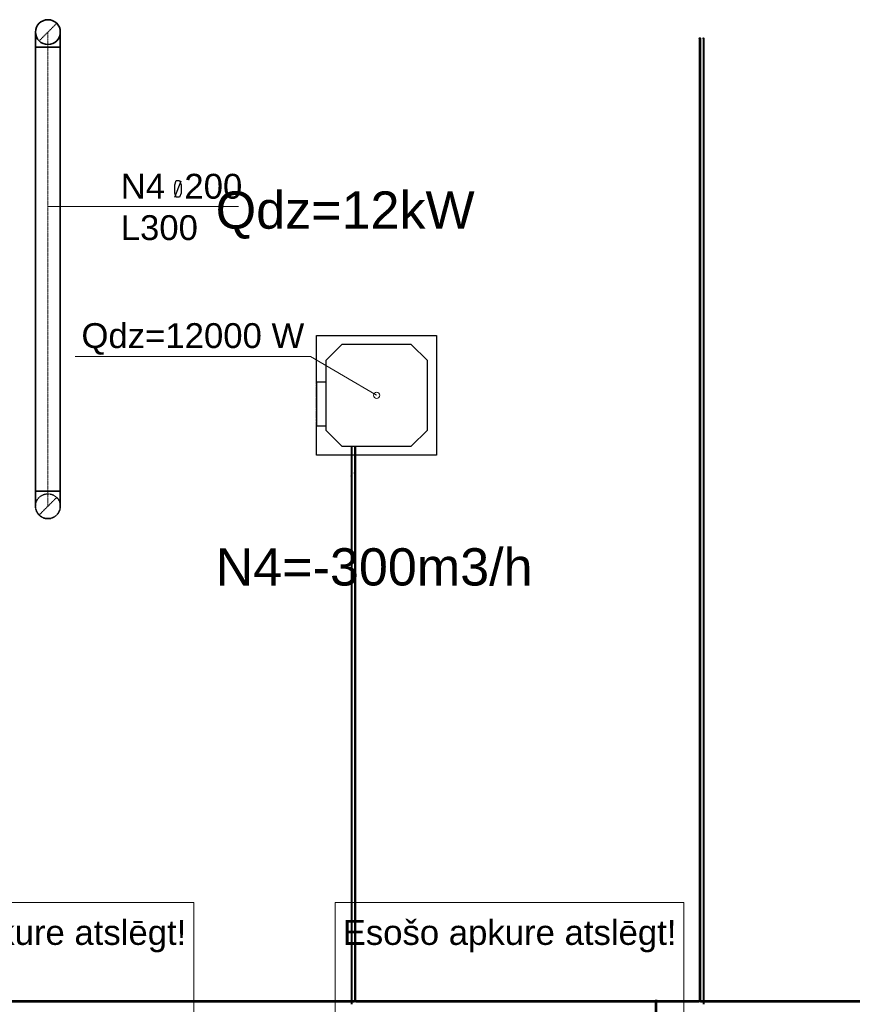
# Model space of a CAD drawing. Header units: millimetres. Extents: x -134161 to 355560, y -27497 to 30328.
# Tile 22 of 95: x -110998 to -104296, y 8181 to 16104. Entities that reach past the tile are written whole.
import ezdxf

# ---------------------------------------------------------------- set-up
doc = ezdxf.new("R2010")
doc.units = ezdxf.units.MM
for name, pattern in [('CenterLine', [17.2, 13, -2, 0.2, -2]), ('HIDDEN', [9.525, 6.35, -3.175]), ('UnderCeiling', [6.7, 4.2, -1, 0.5, -1])]:
    doc.linetypes.add(name, pattern=pattern)
for name, color, linetype, lineweight in [('AVK-A_uzdevums', 1, 'CONTINUOUS', 30), ('AVK-K_uzdevums', 6, 'CONTINUOUS', 30), ('AVK-V_uzdevums', 5, 'CONTINUOUS', 30)]:
    doc.layers.add(name, color=color, linetype=linetype, lineweight=lineweight)
for name, color, linetype in [('Dz1-Atpakalgaita', 7, 'CONTINUOUS'), ('Dz1-Fenkoils', 7, 'CONTINUOUS'), ('Dz1-Radiators', 7, 'CONTINUOUS'), ('Dz1-Teksts-', 7, 'CONTINUOUS'), ('Dz1-Turpgaita', 7, 'CONTINUOUS'), ('Vent-N4', 7, 'CONTINUOUS'), ('Vent-N4-Teksts-', 7, 'CONTINUOUS')]:
    doc.layers.add(name, color=color, linetype=linetype)
doc.styles.add('Arial', font='arial.ttf', dxfattribs={"height": 187.5})
doc.styles.add('PBL', font='arial.ttf')

# ---------------------------------------------------------------- blocks, each defined once
blk = doc.blocks.new('*U758')
at = {"layer": 'Vent-N4-Teksts-', "color": 7, "linetype": 'Continuous', "lineweight": 25}
for p, q in [((22397.5, 14774.3, 2600), (22410, 14808.6, 2600)), ((22397.5, 14674.8, 2600), (22449.4, 14807.4, 2600)), ((22397.5, 14708, 2600), (22397.5, 14774.3, 2600)), ((22410, 14808.6, 2600), (22436.9, 14808.6, 2600)), ((22436.9, 14808.6, 2600), (22449.4, 14774.3, 2600)), ((22449.4, 14774.3, 2600), (22449.4, 14708, 2600)), ((22410, 14674.8, 2600), (22397.5, 14708, 2600)), ((22436.9, 14674.8, 2600), (22410, 14674.8, 2600)), ((22449.4, 14708, 2600), (22436.9, 14674.8, 2600))]:
    blk.add_line(p, q, dxfattribs=at)
at = {"layer": 'Vent-N4-Teksts-', "color": 7, "linetype": 'Continuous', "lineweight": 15}
for p, q in [((21376.6, 14599.2, 2600), (21916, 14599.2, 2600)), ((21916, 14599.2, 2600), (22910.4, 14599.2, 2600))]:
    blk.add_line(p, q, dxfattribs=at)
at = {"layer": 'Vent-N4-Teksts-', "color": 7, "linetype": 'Continuous', "lineweight": 25, "style": 'Arial'}
for s, p in [('N4  200', (21962.7, 14663.4, 2600)), ('L300', (21962.7, 14330.6, 2600))]:
    blk.add_text(s, height=200, dxfattribs=at).set_placement(p)
blk = doc.blocks.new('*U759')
at = {"layer": 'Vent-N4', "color": 7, "linetype": 'Continuous', "lineweight": -3}
blk.add_line((21376.6, 12188.9, 2000), (21376.6, 12188.9, 1999), dxfattribs=at)
blk = doc.blocks.new('*U760')
at = {"layer": 'Vent-N4', "color": 7, "linetype": 'Continuous', "lineweight": -3}
blk.add_line((21376.6, 12188.9, 2230), (21376.6, 12188.9, 2229), dxfattribs=at)
blk = doc.blocks.new('*U770')
at = {"layer": 'Vent-N4', "color": 7, "linetype": 'UnderCeiling', "lineweight": 18}
blk.add_line((21447.3, 16074.3, 3000), (21305.9, 15932.9, 3000), dxfattribs=at)
at = {"layer": 'Vent-N4', "color": 1, "linetype": 'Continuous', "lineweight": 35}
blk.add_circle((21376.6, 16003.6, 3000), 100, dxfattribs=at)
blk = doc.blocks.new('*U771')
at = {"layer": 'Vent-N4', "color": 7, "linetype": 'Continuous', "lineweight": -3}
blk.add_line((21376.6, 16003.6, 2970), (21376.6, 16003.6, 2969), dxfattribs=at)
blk = doc.blocks.new('*U772')
at = {"layer": 'Vent-N4', "color": 1, "linetype": 'UnderCeiling', "lineweight": 35, "extrusion": (1, 0, 0)}
for centre in [(21276.6, 15883.6, 2720), (21476.6, 15883.6, 2720)]:
    blk.add_ellipse(centre, major_axis=(0, 0, -120), ratio=1, start_param=0, end_param=1.570796, dxfattribs=at)
at = {"layer": 'Vent-N4', "color": 7, "linetype": 'CenterLine', "lineweight": 18, "extrusion": (1, 0, 0)}
blk.add_ellipse((21376.6, 15883.6, 2720), major_axis=(0, 0, -120), ratio=1, start_param=0, end_param=1.570796, dxfattribs=at)
at = {"layer": 'Vent-N4', "color": 1, "linetype": 'UnderCeiling', "lineweight": 35, "extrusion": (0, -1, 0)}
blk.add_ellipse((21376.6, 15883.6, 2600), major_axis=(100, 0), ratio=1, start_param=0, end_param=3.141593, dxfattribs=at)
blk = doc.blocks.new('*U773')
at = {"layer": 'Vent-N4', "color": 1, "linetype": 'UnderCeiling', "lineweight": 35}
for p, q in [((21276.6, 12308.9, 2600), (21276.6, 15883.6, 2600)), ((21476.6, 12308.9, 2600), (21476.6, 15883.6, 2600))]:
    blk.add_line(p, q, dxfattribs=at)
at = {"layer": 'Vent-N4', "color": 7, "linetype": 'CenterLine', "lineweight": 18}
blk.add_line((21376.6, 12308.9, 2600), (21376.6, 15883.6, 2600), dxfattribs=at)
blk = doc.blocks.new('*U774')
at = {"layer": 'Vent-N4', "color": 7, "linetype": 'UnderCeiling', "lineweight": 18}
blk.add_line((21447.3, 12259.6, 2480), (21305.9, 12118.2, 2480), dxfattribs=at)
at = {"layer": 'Vent-N4', "color": 1, "linetype": 'UnderCeiling', "lineweight": 35, "extrusion": (0, 1, 0)}
blk.add_ellipse((21376.6, 12308.9, 2600), major_axis=(-100, 0), ratio=1, start_param=0, end_param=3.141593, dxfattribs=at)
at = {"layer": 'Vent-N4', "color": 1, "linetype": 'UnderCeiling', "lineweight": 35, "extrusion": (1, 0, 0)}
for centre in [(21276.6, 12308.9, 2480), (21476.6, 12308.9, 2480)]:
    blk.add_ellipse(centre, major_axis=(0, 0, 120), ratio=1, start_param=0, end_param=1.570796, dxfattribs=at)
at = {"layer": 'Vent-N4', "color": 7, "linetype": 'HIDDEN', "lineweight": -3, "extrusion": (0, 0, -1)}
blk.add_ellipse((21376.6, 12188.9, 2480), major_axis=(-100, 0), ratio=1, start_param=0, end_param=3.141593, dxfattribs=at)
at = {"layer": 'Vent-N4', "color": 7, "linetype": 'CenterLine', "lineweight": 18, "extrusion": (1, 0, 0)}
blk.add_ellipse((21376.6, 12308.9, 2480), major_axis=(0, 0, 120), ratio=1, start_param=0, end_param=1.570796, dxfattribs=at)
at = {"layer": 'Vent-N4', "color": 1, "linetype": 'UnderCeiling', "lineweight": 35, "extrusion": (0, 0, -1)}
blk.add_ellipse((21376.6, 12188.9, 2480), major_axis=(100, 0), ratio=1, start_param=0, end_param=3.141593, dxfattribs=at)
blk = doc.blocks.new('*U775')
at = {"layer": 'Dz1-Atpakalgaita', "color": 6, "linetype": 'UnderCeiling', "lineweight": 25}
for p, q in [((26618.7, 8211.3, 2800), (26616.7, 8211.3, 2800)), ((26630.7, 8201.3, 2800), (26616.7, 8201.3, 2800)), ((26618.7, 8211.3, 2800), (26619.1, 8210.9, 2801.9)), ((26619.1, 8210.9, 2801.9), (26620.2, 8209.8, 2803.5)), ((26620.2, 8209.8, 2803.5), (26621.8, 8208.2, 2804.6)), ((26621.8, 8208.2, 2804.6), (26623.7, 8206.3, 2805)), ((26623.7, 8206.3, 2805), (26625.6, 8208.2, 2804.6)), ((26625.6, 8208.2, 2804.6), (26627.2, 8209.8, 2803.5)), ((26627.2, 8209.8, 2803.5), (26628.3, 8210.9, 2801.9)), ((26628.3, 8210.9, 2801.9), (26628.7, 8211.3, 2800))]:
    blk.add_line(p, q, dxfattribs=at)
at = {"layer": 'Dz1-Atpakalgaita', "color": 6, "linetype": 'UnderCeiling', "lineweight": 25, "extrusion": (-1, 0, 0)}
for centre in [(26616.7, 8206.3, 2800), (26630.7, 8206.3, 2800)]:
    blk.add_ellipse(centre, major_axis=(0, -5), ratio=1, start_param=0, end_param=3.141593, dxfattribs=at)
at = {"layer": 'Dz1-Atpakalgaita', "color": 6, "linetype": 'UnderCeiling', "lineweight": 25}
blk.add_ellipse((26617.2, 8212.8, 2800), major_axis=(0, -1.5), ratio=1, start_param=0, end_param=1.570796, dxfattribs=at)
at = {"layer": 'Dz1-Atpakalgaita', "color": 6, "linetype": 'UnderCeiling', "lineweight": 25, "extrusion": (0, 1, 0)}
blk.add_ellipse((26623.7, 8212.8, 2800), major_axis=(-5, 0), ratio=1, start_param=0, end_param=3.141593, dxfattribs=at)
at = {"layer": 'Dz1-Atpakalgaita', "color": 6, "linetype": 'UnderCeiling', "lineweight": 25, "extrusion": (0, 0, -1)}
blk.add_ellipse((26630.2, 8212.8, 2800), major_axis=(0, -1.5), ratio=1, start_param=0, end_param=1.570796, dxfattribs=at)
blk = doc.blocks.new('*U776')
at = {"layer": 'Dz1-Atpakalgaita', "color": 6, "linetype": 'UnderCeiling', "lineweight": 25}
for p, q in [((26630.7, 8211.3, 2800), (28571.8, 8211.3, 2800)), ((26630.7, 8201.3, 2800), (28571.8, 8201.3, 2800))]:
    blk.add_line(p, q, dxfattribs=at)
blk = doc.blocks.new('*U779')
at = {"layer": 'Dz1-Atpakalgaita', "color": 6, "linetype": 'UnderCeiling', "lineweight": 25}
for p, q in [((26279.4, 8211.3, 2800), (26265.4, 8211.3, 2800)), ((26267.8, 8201.6, 2801.9), (26267.4, 8201.3, 2800)), ((26268.9, 8202.7, 2803.5), (26267.8, 8201.6, 2801.9)), ((26270.5, 8204.4, 2804.6), (26268.9, 8202.7, 2803.5)), ((26272.4, 8206.3, 2805), (26270.5, 8204.4, 2804.6)), ((26274.3, 8204.4, 2804.6), (26272.4, 8206.3, 2805)), ((26275.9, 8202.7, 2803.5), (26274.3, 8204.4, 2804.6)), ((26277, 8201.6, 2801.9), (26275.9, 8202.7, 2803.5)), ((26277.4, 8201.3, 2800), (26277, 8201.6, 2801.9)), ((26279.4, 8201.3, 2800), (26277.4, 8201.3, 2800))]:
    blk.add_line(p, q, dxfattribs=at)
at = {"layer": 'Dz1-Atpakalgaita', "color": 6, "linetype": 'UnderCeiling', "lineweight": 25, "extrusion": (-1, 0, 0)}
for centre in [(26265.4, 8206.3, 2800), (26279.4, 8206.3, 2800)]:
    blk.add_ellipse(centre, major_axis=(0, -5), ratio=1, start_param=0, end_param=3.141593, dxfattribs=at)
at = {"layer": 'Dz1-Atpakalgaita', "color": 6, "linetype": 'UnderCeiling', "lineweight": 25, "extrusion": (0, 0, -1)}
blk.add_ellipse((26265.9, 8199.8, 2800), major_axis=(0, 1.5), ratio=1, start_param=0, end_param=1.570796, dxfattribs=at)
at = {"layer": 'Dz1-Atpakalgaita', "color": 6, "linetype": 'UnderCeiling', "lineweight": 25, "extrusion": (0, -1, 0)}
blk.add_ellipse((26272.4, 8199.8, 2800), major_axis=(5, 0), ratio=1, start_param=0, end_param=3.141593, dxfattribs=at)
at = {"layer": 'Dz1-Atpakalgaita', "color": 6, "linetype": 'UnderCeiling', "lineweight": 25}
blk.add_ellipse((26278.9, 8199.8, 2800), major_axis=(0, 1.5), ratio=1, start_param=0, end_param=1.570796, dxfattribs=at)
blk = doc.blocks.new('*U780')
at = {"layer": 'Dz1-Atpakalgaita', "color": 6, "linetype": 'UnderCeiling', "lineweight": 25}
for p, q in [((26279.4, 8211.3, 2800), (26616.7, 8211.3, 2800)), ((26279.4, 8201.3, 2800), (26616.7, 8201.3, 2800))]:
    blk.add_line(p, q, dxfattribs=at)
blk = doc.blocks.new('*U781')
at = {"layer": 'Dz1-Atpakalgaita', "color": 6, "linetype": 'UnderCeiling', "lineweight": 25}
for p, q in [((26267.4, 7958.8, 2800), (26267.4, 8199.8, 2800)), ((26277.4, 7958.8, 2800), (26277.4, 8199.8, 2800))]:
    blk.add_line(p, q, dxfattribs=at)
blk = doc.blocks.new('*U791')
at = {"layer": 'Dz1-Atpakalgaita', "color": 6, "linetype": 'Continuous', "lineweight": 25}
blk.add_circle((26623.7, 15953.8, 3000), 5, dxfattribs=at)
blk = doc.blocks.new('*U792')
at = {"layer": 'Dz1-Atpakalgaita', "color": 7, "linetype": 'Continuous', "lineweight": -3}
blk.add_line((26623.7, 15953.8, 2903.5), (26623.7, 15953.8, 2902.5), dxfattribs=at)
blk = doc.blocks.new('*U793')
at = {"layer": 'Dz1-Turpgaita', "color": 4, "linetype": 'Continuous', "lineweight": 25}
blk.add_circle((26652.7, 15953.8, 3000), 3, dxfattribs=at)
blk = doc.blocks.new('*U794')
at = {"layer": 'Dz1-Turpgaita', "color": 7, "linetype": 'Continuous', "lineweight": -3}
blk.add_line((26652.7, 15953.8, 2902.1), (26652.7, 15953.8, 2901.1), dxfattribs=at)
blk = doc.blocks.new('*U795')
at = {"layer": 'Dz1-Atpakalgaita', "color": 6, "linetype": 'UnderCeiling', "lineweight": 25}
for p, q in [((26618.7, 15947.3, 2800), (26618.7, 8212.8, 2800)), ((26628.7, 15947.3, 2800), (26628.7, 8212.8, 2800))]:
    blk.add_line(p, q, dxfattribs=at)
blk = doc.blocks.new('*U796')
at = {"layer": 'Dz1-Turpgaita', "color": 4, "linetype": 'UnderCeiling', "lineweight": 25}
for p, q in [((26649.7, 15949.8, 2800), (26649.7, 8181.3, 2800)), ((26655.7, 15949.8, 2800), (26655.7, 8181.3, 2800))]:
    blk.add_line(p, q, dxfattribs=at)
blk = doc.blocks.new('*U797')
at = {"layer": 'Dz1-Atpakalgaita', "color": 6, "linetype": 'UnderCeiling', "lineweight": 25}
for p, q in [((26618.7, 15953.8, 2800), (26618.7, 15947.3, 2800)), ((26628.7, 15953.8, 2800), (26628.7, 15947.3, 2800))]:
    blk.add_line(p, q, dxfattribs=at)
blk.add_circle((26623.7, 15953.8, 2807), 5, dxfattribs=at)
at = {"layer": 'Dz1-Atpakalgaita', "color": 6, "linetype": 'UnderCeiling', "lineweight": 25, "extrusion": (0, -1, 0)}
blk.add_ellipse((26623.7, 15947.3, 2800), major_axis=(5, 0), ratio=1, start_param=0, end_param=3.141593, dxfattribs=at)
blk = doc.blocks.new('*U798')
at = {"layer": 'Dz1-Atpakalgaita', "color": 7, "linetype": 'Continuous', "lineweight": -3}
for p, q in [((26623.7, 15953.8, 250), (26623.7, 15953.8, 249)), ((26623.7, 15953.8, 500), (26623.7, 15953.8, 499)), ((26623.7, 15953.8, 750), (26623.7, 15953.8, 749)), ((26623.7, 15953.8, 1000), (26623.7, 15953.8, 999)), ((26623.7, 15953.8, 1250), (26623.7, 15953.8, 1249)), ((26623.7, 15953.8, 1500), (26623.7, 15953.8, 1499)), ((26623.7, 15953.8, 1750), (26623.7, 15953.8, 1749)), ((26623.7, 15953.8, 2000), (26623.7, 15953.8, 1999)), ((26623.7, 15953.8, 2250), (26623.7, 15953.8, 2249)), ((26623.7, 15953.8, 2500), (26623.7, 15953.8, 2499)), ((26623.7, 15953.8, 2750), (26623.7, 15953.8, 2749))]:
    blk.add_line(p, q, dxfattribs=at)
blk = doc.blocks.new('*U799')
at = {"layer": 'Dz1-Turpgaita', "color": 4, "linetype": 'UnderCeiling', "lineweight": 25}
for p, q in [((26649.7, 15953.8, 2800), (26649.7, 15949.8, 2800)), ((26655.7, 15953.8, 2800), (26655.7, 15949.8, 2800))]:
    blk.add_line(p, q, dxfattribs=at)
blk.add_circle((26652.7, 15953.8, 2804.2), 3, dxfattribs=at)
at = {"layer": 'Dz1-Turpgaita', "color": 4, "linetype": 'UnderCeiling', "lineweight": 25, "extrusion": (0, -1, 0)}
blk.add_ellipse((26652.7, 15949.8, 2800), major_axis=(3, 0), ratio=1, start_param=0, end_param=3.141593, dxfattribs=at)
blk = doc.blocks.new('*U800')
at = {"layer": 'Dz1-Turpgaita', "color": 7, "linetype": 'Continuous', "lineweight": -3}
for p, q in [((26652.7, 15953.8, 250), (26652.7, 15953.8, 249)), ((26652.7, 15953.8, 500), (26652.7, 15953.8, 499)), ((26652.7, 15953.8, 750), (26652.7, 15953.8, 749)), ((26652.7, 15953.8, 1000), (26652.7, 15953.8, 999)), ((26652.7, 15953.8, 1250), (26652.7, 15953.8, 1249)), ((26652.7, 15953.8, 1500), (26652.7, 15953.8, 1499)), ((26652.7, 15953.8, 1750), (26652.7, 15953.8, 1749)), ((26652.7, 15953.8, 2000), (26652.7, 15953.8, 1999)), ((26652.7, 15953.8, 2250), (26652.7, 15953.8, 2249)), ((26652.7, 15953.8, 2500), (26652.7, 15953.8, 2499)), ((26652.7, 15953.8, 2750), (26652.7, 15953.8, 2749))]:
    blk.add_line(p, q, dxfattribs=at)
blk = doc.blocks.new('*U801')
at = {"layer": 'Dz1-Atpakalgaita', "color": 7, "linetype": 'Continuous', "lineweight": -3}
blk.add_line((26623.7, 15953.8), (26623.7, 15953.8, -1), dxfattribs=at)
blk = doc.blocks.new('*U802')
at = {"layer": 'Dz1-Turpgaita', "color": 7, "linetype": 'Continuous', "lineweight": -3}
blk.add_line((26652.7, 15953.8), (26652.7, 15953.8, -1), dxfattribs=at)
blk = doc.blocks.new('*U810')
at = {"layer": 'Dz1-Atpakalgaita', "color": 6, "linetype": 'UnderCeiling', "lineweight": 25}
for p, q in [((19401.7, 8211.3, 2800), (23841.5, 8211.3, 2800)), ((19401.7, 8201.3, 2800), (23841.5, 8201.3, 2800))]:
    blk.add_line(p, q, dxfattribs=at)
blk = doc.blocks.new('*U813')
at = {"layer": 'Dz1-Atpakalgaita', "color": 6, "linetype": 'UnderCeiling', "lineweight": 25}
for p, q in [((23843.5, 8211.3, 2800), (23841.5, 8211.3, 2800)), ((23855.5, 8201.3, 2800), (23841.5, 8201.3, 2800)), ((23843.5, 8211.3, 2800), (23843.9, 8210.9, 2801.9)), ((23843.9, 8210.9, 2801.9), (23844.9, 8209.8, 2803.5)), ((23844.9, 8209.8, 2803.5), (23846.6, 8208.2, 2804.6)), ((23846.6, 8208.2, 2804.6), (23848.5, 8206.3, 2805)), ((23848.5, 8206.3, 2805), (23850.4, 8208.2, 2804.6)), ((23850.4, 8208.2, 2804.6), (23852, 8209.8, 2803.5)), ((23852, 8209.8, 2803.5), (23853.1, 8210.9, 2801.9)), ((23853.1, 8210.9, 2801.9), (23853.5, 8211.3, 2800))]:
    blk.add_line(p, q, dxfattribs=at)
at = {"layer": 'Dz1-Atpakalgaita', "color": 6, "linetype": 'UnderCeiling', "lineweight": 25, "extrusion": (-1, 0, 0)}
for centre in [(23841.5, 8206.3, 2800), (23855.5, 8206.3, 2800)]:
    blk.add_ellipse(centre, major_axis=(0, -5), ratio=1, start_param=0, end_param=3.141593, dxfattribs=at)
at = {"layer": 'Dz1-Atpakalgaita', "color": 6, "linetype": 'UnderCeiling', "lineweight": 25}
blk.add_ellipse((23842, 8212.8, 2800), major_axis=(0, -1.5), ratio=1, start_param=0, end_param=1.570796, dxfattribs=at)
at = {"layer": 'Dz1-Atpakalgaita', "color": 6, "linetype": 'UnderCeiling', "lineweight": 25, "extrusion": (0, 1, 0)}
blk.add_ellipse((23848.5, 8212.8, 2800), major_axis=(-5, 0), ratio=1, start_param=0, end_param=3.141593, dxfattribs=at)
at = {"layer": 'Dz1-Atpakalgaita', "color": 6, "linetype": 'UnderCeiling', "lineweight": 25, "extrusion": (0, 0, -1)}
blk.add_ellipse((23855, 8212.8, 2800), major_axis=(0, -1.5), ratio=1, start_param=0, end_param=1.570796, dxfattribs=at)
blk = doc.blocks.new('*U819')
at = {"layer": 'Dz1-Atpakalgaita', "color": 6, "linetype": 'UnderCeiling', "lineweight": 25}
for p, q in [((23855.5, 8211.3, 2800), (26265.4, 8211.3, 2800)), ((23855.5, 8201.3, 2800), (26265.4, 8201.3, 2800))]:
    blk.add_line(p, q, dxfattribs=at)
blk = doc.blocks.new('*U930')
at = {"layer": 'Dz1-Atpakalgaita', "color": 6, "linetype": 'UnderCeiling', "lineweight": 25}
for p, q in [((23843.5, 12441.8, 2800), (23843.5, 8212.8, 2800)), ((23853.5, 12441.8, 2800), (23853.5, 8212.8, 2800))]:
    blk.add_line(p, q, dxfattribs=at)
blk = doc.blocks.new('*U931')
at = {"layer": 'Dz1-Turpgaita', "color": 4, "linetype": 'UnderCeiling', "lineweight": 25}
for p, q in [((23816.5, 12423.8, 2800), (23816.5, 8181.3, 2800)), ((23822.5, 12423.8, 2800), (23822.5, 8181.3, 2800))]:
    blk.add_line(p, q, dxfattribs=at)
blk = doc.blocks.new('*U932')
at = {"layer": 'Dz1-Teksts-', "color": 7, "linetype": 'Continuous', "lineweight": 0}
for p, q in [((23490.5, 13392.9, 2500), (21596.5, 13392.9, 2500)), ((24022, 13081.2, 2500), (23490.5, 13392.9, 2500))]:
    blk.add_line(p, q, dxfattribs=at)
at = {"layer": 'Dz1-Teksts-', "color": 7, "linetype": 'Continuous', "lineweight": 0, "extrusion": (0, 0, -1)}
blk.add_circle((-24022, 13081.2, -2500), 25, dxfattribs=at)
at = {"layer": 'Dz1-Teksts-', "color": 7, "linetype": 'Continuous', "lineweight": 0, "style": 'Arial'}
blk.add_text('Qdz=12000 W', height=200, dxfattribs=at).set_placement((21646.6, 13461.8, 2500))
blk = doc.blocks.new('*U933')
at = {"layer": 'Dz1-Turpgaita', "color": 4, "linetype": 'UnderCeiling', "lineweight": 25, "extrusion": (0, 0.707107, -0.707107)}
blk.add_ellipse((23819.5, 12430.1, 2797.4), major_axis=(-3, 0), ratio=1, start_param=0, end_param=3.141593, dxfattribs=at)
at = {"layer": 'Dz1-Turpgaita', "color": 7, "linetype": 'HIDDEN', "lineweight": -3, "extrusion": (0, 0.707107, -0.707107)}
blk.add_ellipse((23819.5, 12430.1, 2797.4), major_axis=(3, 0), ratio=1, start_param=0, end_param=3.141593, dxfattribs=at)
at = {"layer": 'Dz1-Turpgaita', "color": 4, "linetype": 'UnderCeiling', "lineweight": 25, "extrusion": (1, 0, 0)}
for centre in [(23816.5, 12423.8, 2791), (23822.5, 12423.8, 2791)]:
    blk.add_ellipse(centre, major_axis=(0, 6.36, 6.36), ratio=1, start_param=0, end_param=0.785398, dxfattribs=at)
at = {"layer": 'Dz1-Turpgaita', "color": 4, "linetype": 'UnderCeiling', "lineweight": 25, "extrusion": (0, -1, 0)}
blk.add_ellipse((23819.5, 12423.8, 2800), major_axis=(3, 0), ratio=1, start_param=0, end_param=3.141593, dxfattribs=at)
blk = doc.blocks.new('*U934')
at = {"layer": 'Dz1-Turpgaita', "color": 4, "linetype": 'UnderCeiling', "lineweight": 25}
for p, q in [((23816.5, 12472.8, 2754.6), (23816.5, 12430.1, 2797.4)), ((23822.5, 12472.8, 2754.6), (23822.5, 12430.1, 2797.4))]:
    blk.add_line(p, q, dxfattribs=at)
blk = doc.blocks.new('*U935')
at = {"layer": 'Dz1-Atpakalgaita', "color": 6, "linetype": 'UnderCeiling', "lineweight": 25, "extrusion": (0, 0, -1)}
blk.add_ellipse((23848.5, 12456.8, 2785), major_axis=(-5, 0), ratio=1, start_param=0, end_param=3.141593, dxfattribs=at)
at = {"layer": 'Dz1-Atpakalgaita', "color": 7, "linetype": 'HIDDEN', "lineweight": -3, "extrusion": (0, 0, -1)}
blk.add_ellipse((23848.5, 12456.8, 2785), major_axis=(5, 0), ratio=1, start_param=0, end_param=3.141593, dxfattribs=at)
at = {"layer": 'Dz1-Atpakalgaita', "color": 6, "linetype": 'UnderCeiling', "lineweight": 25, "extrusion": (1, 0, 0)}
for centre in [(23843.5, 12441.8, 2785), (23853.5, 12441.8, 2785)]:
    blk.add_ellipse(centre, major_axis=(0, 15), ratio=1, start_param=0, end_param=1.570796, dxfattribs=at)
at = {"layer": 'Dz1-Atpakalgaita', "color": 6, "linetype": 'UnderCeiling', "lineweight": 25, "extrusion": (0, -1, 0)}
blk.add_ellipse((23848.5, 12441.8, 2800), major_axis=(5, 0), ratio=1, start_param=0, end_param=3.141593, dxfattribs=at)
blk = doc.blocks.new('*U936')
at = {"layer": 'Dz1-Atpakalgaita', "color": 7, "linetype": 'Continuous', "lineweight": -3}
blk.add_line((23848.5, 12456.8, 2744.5), (23848.5, 12456.8, 2743.5), dxfattribs=at)
blk = doc.blocks.new('*U937')
at = {"layer": 'Dz1-Turpgaita', "color": 4, "linetype": 'UnderCeiling', "lineweight": 25, "extrusion": (0, 1, 0)}
blk.add_ellipse((23819.5, 12479.2, 2752), major_axis=(-3, 0), ratio=1, start_param=0, end_param=3.141593, dxfattribs=at)
at = {"layer": 'Dz1-Turpgaita', "color": 4, "linetype": 'UnderCeiling', "lineweight": 25, "extrusion": (-1, 0, 0)}
for centre in [(23816.5, 12479.2, 2761), (23822.5, 12479.2, 2761)]:
    blk.add_ellipse(centre, major_axis=(0, 0, -9), ratio=1, start_param=0, end_param=0.785398, dxfattribs=at)
at = {"layer": 'Dz1-Turpgaita', "color": 4, "linetype": 'UnderCeiling', "lineweight": 25, "extrusion": (0, -0.707107, 0.707107)}
blk.add_ellipse((23819.5, 12472.8, 2754.6), major_axis=(3, 0), ratio=1, start_param=0, end_param=3.141593, dxfattribs=at)
at = {"layer": 'Dz1-Turpgaita', "color": 7, "linetype": 'HIDDEN', "lineweight": -3, "extrusion": (0, -0.707107, 0.707107)}
blk.add_ellipse((23819.5, 12472.8, 2754.6), major_axis=(-3, 0), ratio=1, start_param=0, end_param=3.141593, dxfattribs=at)
blk = doc.blocks.new('*U938')
at = {"layer": 'Dz1-Turpgaita', "color": 4, "linetype": 'UnderCeiling', "lineweight": 25}
for p, q in [((23816.5, 12671.7, 2752), (23816.5, 12479.2, 2752)), ((23822.5, 12671.7, 2752), (23822.5, 12479.2, 2752))]:
    blk.add_line(p, q, dxfattribs=at)
blk = doc.blocks.new('*U939')
at = {"layer": 'Dz1-Atpakalgaita', "color": 6, "linetype": 'UnderCeiling', "lineweight": 25, "extrusion": (0, 1, 0)}
blk.add_ellipse((23848.5, 12471.8, 2689), major_axis=(-5, 0), ratio=1, start_param=0, end_param=3.141593, dxfattribs=at)
at = {"layer": 'Dz1-Atpakalgaita', "color": 6, "linetype": 'UnderCeiling', "lineweight": 25, "extrusion": (-1, 0, 0)}
for centre in [(23843.5, 12471.8, 2704), (23853.5, 12471.8, 2704)]:
    blk.add_ellipse(centre, major_axis=(0, 0, -15), ratio=1, start_param=0, end_param=1.570796, dxfattribs=at)
blk = doc.blocks.new('*U940')
at = {"layer": 'Dz1-Atpakalgaita', "color": 6, "linetype": 'UnderCeiling', "lineweight": 25}
for p, q in [((23843.5, 12671.7, 2689), (23843.5, 12471.8, 2689)), ((23853.5, 12671.7, 2689), (23853.5, 12471.8, 2689))]:
    blk.add_line(p, q, dxfattribs=at)
blk = doc.blocks.new('*U941')
at = {"layer": 'Dz1-Radiators', "color": 7, "linetype": 'Continuous', "lineweight": -3}
blk.add_line((23819.5, 12671.7, 2752), (23819.5, 12671.7, 2751), dxfattribs=at)
blk = doc.blocks.new('*U942')
at = {"layer": 'Dz1-Fenkoils', "color": 7, "linetype": 'HIDDEN', "lineweight": -3}
for p, q in [((23539.5, 13563.7, 2441), (23539.5, 13563.7, 2500)), ((24504.5, 13563.7, 2441), (24504.5, 13563.7, 2500)), ((23742.6, 13490.7, 2829), (23742.6, 13490.7, 2500)), ((24301.4, 13490.7, 2829), (24301.4, 13490.7, 2500)), ((23612.5, 13360.6, 2829), (23612.5, 13360.6, 2500)), ((24431.5, 13360.6, 2829), (24431.5, 13360.6, 2500)), ((23537.5, 13190.7, 2595), (23537.5, 13190.7, 2815)), ((23539.5, 12836.7, 2500), (23539.5, 13190.7, 2500)), ((23537.5, 12836.7, 2815), (23537.5, 12836.7, 2595)), ((23612.5, 12801.8, 2829), (23612.5, 12801.8, 2500)), ((24431.5, 12801.8, 2829), (24431.5, 12801.8, 2500)), ((23539.5, 12598.7, 2441), (23539.5, 12598.7, 2500)), ((23742.6, 12671.7, 2829), (23742.6, 12671.7, 2500)), ((24301.4, 12671.7, 2829), (24301.4, 12671.7, 2500)), ((24504.5, 12598.7, 2441), (24504.5, 12598.7, 2500))]:
    blk.add_line(p, q, dxfattribs=at)
at = {"layer": 'Dz1-Fenkoils', "color": 7, "linetype": 'Continuous', "lineweight": -3}
for p, q in [((23539.5, 13563.7, 2500), (24504.5, 13563.7, 2500)), ((23539.5, 13190.7, 2500), (23539.5, 13563.7, 2500)), ((24504.5, 13563.7, 2500), (24504.5, 12598.7, 2500)), ((23742.6, 13490.7, 2829), (23612.5, 13360.6, 2829)), ((24301.4, 13490.7, 2829), (23742.6, 13490.7, 2829)), ((24431.5, 13360.6, 2829), (24301.4, 13490.7, 2829)), ((23612.5, 13360.6, 2829), (23612.5, 12801.8, 2829)), ((24431.5, 12801.8, 2829), (24431.5, 13360.6, 2829)), ((23537.5, 13190.7, 2815), (23537.5, 12836.7, 2815)), ((23537.5, 13190.7, 2815), (23612.5, 13190.7, 2815)), ((23537.5, 12836.7, 2815), (23612.5, 12836.7, 2815)), ((23539.5, 12598.7, 2500), (23539.5, 12836.7, 2500)), ((23612.5, 12801.8, 2829), (23742.6, 12671.7, 2829)), ((24301.4, 12671.7, 2829), (24431.5, 12801.8, 2829)), ((24504.5, 12598.7, 2500), (23539.5, 12598.7, 2500)), ((23742.6, 12671.7, 2829), (24301.4, 12671.7, 2829))]:
    blk.add_line(p, q, dxfattribs=at)
blk = doc.blocks.new('*U1103')
at = {"layer": 'AVK-A_uzdevums', "color": 7, "linetype": 'Continuous', "lineweight": 18}
for p, q in [((22550.5, 9000.9), (19744.8, 9000.9)), ((19744.8, 9000.9), (19744.8, 6884.6)), ((22550.5, 6884.6), (22550.5, 9000.9)), ((19744.8, 6884.6), (22550.5, 6884.6)), ((22646.3, 4617.3), (22550.5, 6884.6))]:
    blk.add_line(p, q, dxfattribs=at)
at = {"layer": 'AVK-A_uzdevums', "color": 7, "linetype": 'Continuous', "lineweight": 18, "extrusion": (0, 0, -1)}
blk.add_circle((-22646.3, 4617.3), 50, dxfattribs=at)
at = {"layer": 'AVK-A_uzdevums', "color": 7, "linetype": 'Continuous', "lineweight": 25, "style": 'Arial'}
for s, p in [('Esošo apkure atslēgt!', (19804.2, 8659.3)), ('Zem grīdas apsilde', (19959.6, 7812.8)), ('S=2.8m2', (20584.6, 7389.6)), ('Qa=168W', (20514.7, 6966.3))]:
    blk.add_text(s, height=200, dxfattribs=at).set_placement(p)
blk = doc.blocks.new('*U1104')
at = {"layer": 'AVK-A_uzdevums', "color": 7, "linetype": 'Continuous', "lineweight": 18}
for p, q in [((23689.8, 6884.6), (23689.8, 9000.9)), ((23689.8, 9000.9), (26495.5, 9000.9)), ((26495.5, 9000.9), (26495.5, 6884.6)), ((23689.8, 5713.4), (23689.8, 6884.6)), ((26495.5, 6884.6), (23689.8, 6884.6))]:
    blk.add_line(p, q, dxfattribs=at)
at = {"layer": 'AVK-A_uzdevums', "color": 7, "linetype": 'Continuous', "lineweight": 18, "extrusion": (0, 0, -1)}
blk.add_circle((-23689.8, 5713.4), 50, dxfattribs=at)
at = {"layer": 'AVK-A_uzdevums', "color": 7, "linetype": 'Continuous', "lineweight": 25, "style": 'Arial'}
for s, p in [('Esošo apkure atslēgt!', (23749.2, 8659.3)), ('Zem grīdas apsilde', (23904.7, 7812.8)), ('S=3.9m2', (24529.6, 7389.6)), ('Qa=234W', (24459.8, 6966.3))]:
    blk.add_text(s, height=200, dxfattribs=at).set_placement(p)

msp = doc.modelspace()

# ---------------------------------------------------------------- block references
at = {"layer": 'AVK-A_uzdevums'}
for name in ['*U1103', '*U1104']:
    msp.add_blockref(name, (-132147.1, 0), dxfattribs=at)
at = {"layer": 'Dz1-Atpakalgaita'}
for name in ['*U791', '*U797', '*U795', '*U792', '*U798', '*U801', '*U940', '*U939', '*U935', '*U930', '*U936', '*U810', '*U813', '*U819', '*U779', '*U781', '*U780', '*U775', '*U776']:
    msp.add_blockref(name, (-132147.1, 0), dxfattribs=at)
at = {"layer": 'Dz1-Fenkoils'}
msp.add_blockref('*U942', (-132147.1, 0), dxfattribs=at)
at = {"layer": 'Dz1-Radiators'}
msp.add_blockref('*U941', (-132147.1, 0), dxfattribs=at)
at = {"layer": 'Dz1-Teksts-'}
msp.add_blockref('*U932', (-132147.1, 0), dxfattribs=at)
at = {"layer": 'Dz1-Turpgaita'}
for name in ['*U793', '*U799', '*U796', '*U794', '*U800', '*U802', '*U938', '*U937', '*U934', '*U933', '*U931']:
    msp.add_blockref(name, (-132147.1, 0), dxfattribs=at)
at = {"layer": 'Vent-N4'}
for name in ['*U770', '*U772', '*U771', '*U773', '*U774', '*U759', '*U760']:
    msp.add_blockref(name, (-132147.1, 0), dxfattribs=at)
at = {"layer": 'Vent-N4-Teksts-'}
msp.add_blockref('*U758', (-132147.1, 0), dxfattribs=at)

# ---------------------------------------------------------------- texts
at = {"layer": 'AVK-K_uzdevums', "insert": (-109420.1, 14721.9), "char_height": 300, "width": 1929.168, "attachment_point": 1, "style": 'PBL'}
msp.add_mtext('{\\fArial|b0|i0|c186|p34;Qdz=12kW}', dxfattribs=at)
at = {"layer": 'AVK-V_uzdevums', "insert": (-109420.1, 11850.9), "char_height": 300, "width": 1929.168, "attachment_point": 1, "style": 'PBL'}
msp.add_mtext('{\\fArial|b0|i0|c186|p34;N4=-300m3/h}', dxfattribs=at)

doc.saveas('drawing.dxf')
